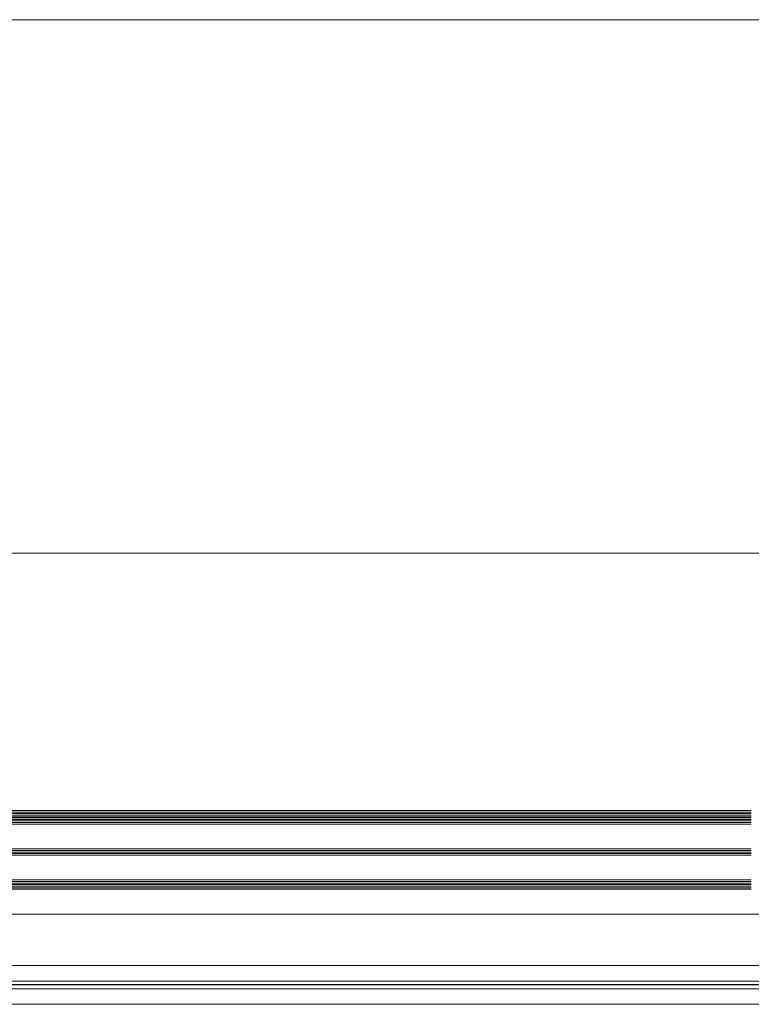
# Model space of a CAD drawing. Extents: x 1911006 to 2186114, y 709265 to 747216.
# Tile 37 of 256: x 1917939 to 1918410, y 735078 to 735713. Entities that reach past the tile are written whole.
import ezdxf

# ---------------------------------------------------------------- set-up
doc = ezdxf.new("R2010")
doc.units = 0
doc.header["$LTSCALE"] = 500
doc.header["$MEASUREMENT"] = 0
doc.linetypes.add('ACAD_ISO02W100', pattern=[15, 12, -3])
doc.linetypes.add('AM_DIN_G_W050', pattern=[13.75, 9.75, -1.5, 1, -1.5])
for name, color, linetype, lineweight in [('!_A_01_TENKÁ', 8, 'CONTINUOUS', 13), ('!_A_03_ČIARKOVANÁ', 41, 'ACAD_ISO02W100', 13), ('_MB_kreskowanie_szklo_0.09', 157, 'CONTINUOUS', 9), ('_MB_szklo_0.15', 142, 'CONTINUOUS', 15), ('AM_7', 4, 'AM_DIN_G_W050', 25)]:
    doc.layers.add(name, color=color, linetype=linetype, lineweight=lineweight)
doc.layers.add('!_A_52_NOVÉ KCIE', color=7, linetype='CONTINUOUS', lineweight=13, true_color=0xa30000)

msp = doc.modelspace()

# ---------------------------------------------------------------- linework, layer by layer
at = {"layer": '!_A_01_TENKÁ', "color": 7}
for p, q in [((1921360.13, 735103.23), (1917503.2, 735103.23)), ((1917503.2, 735093.23), (1921360.13, 735093.23)), ((1921360.13, 735088.23), (1917503.2, 735088.23)), ((1917503.2, 735078.23), (1921360.13, 735078.23))]:
    msp.add_line(p, q, dxfattribs=at)
at = {"layer": '!_A_03_ČIARKOVANÁ', "color": 7}
msp.add_lwpolyline([(1917346.45, 735136.39), (1933649.45, 735136.39)], dxfattribs=at)
at = {"layer": '!_A_52_NOVÉ KCIE', "color": 7}
msp.add_lwpolyline([(1917607.45, 735713.11), (1919207.45, 735713.11), (1919207.45, 735369.11), (1917607.45, 735369.11)], close=True, dxfattribs=at)
at = {"layer": '_MB_kreskowanie_szklo_0.09', "color": 7}
for points in [[(1917482.45, 735202.19), (1918410.45, 735202.19)], [(1917482.45, 735201.19), (1918410.45, 735201.19)], [(1917482.45, 735200.19), (1918410.45, 735200.19)], [(1917482.45, 735197.43), (1918410.45, 735197.43)], [(1917482.45, 735196.43), (1918410.45, 735196.43)], [(1917482.45, 735195.43), (1918410.45, 735195.43)], [(1917482.45, 735177.43), (1918410.45, 735177.43)], [(1917482.45, 735176.43), (1918410.45, 735176.43)], [(1917482.45, 735175.43), (1918410.45, 735175.43)], [(1917482.45, 735157.43), (1918410.45, 735157.43)], [(1917482.45, 735156.43), (1918410.45, 735156.43)], [(1917482.45, 735155.43), (1918410.45, 735155.43)], [(1917482.45, 735154.43), (1918410.45, 735154.43)], [(1917482.45, 735153.43), (1918410.45, 735153.43)]]:
    msp.add_lwpolyline(points, dxfattribs=at)
at = {"layer": '_MB_szklo_0.15', "color": 7}
for points in [[(1918410.45, 735199.19), (1917482.45, 735199.19), (1917482.45, 735203.19), (1918410.45, 735203.19)], [(1918410.45, 735198.43), (1917482.45, 735198.43), (1917482.45, 735199.19), (1918410.45, 735199.19)], [(1918410.45, 735194.43), (1917482.45, 735194.43), (1917482.45, 735198.43), (1918410.45, 735198.43)], [(1918410.45, 735174.43), (1917482.45, 735174.43), (1917482.45, 735178.43), (1918410.45, 735178.43)], [(1918410.45, 735152.43), (1917482.45, 735152.43), (1917482.45, 735158.43), (1918410.45, 735158.43)]]:
    msp.add_lwpolyline(points, dxfattribs=at)
at = {"layer": 'AM_7', "color": 7}
msp.add_line((1921360.13, 735090.73), (1917479.5, 735090.73), dxfattribs=at)

doc.saveas('drawing.dxf')
